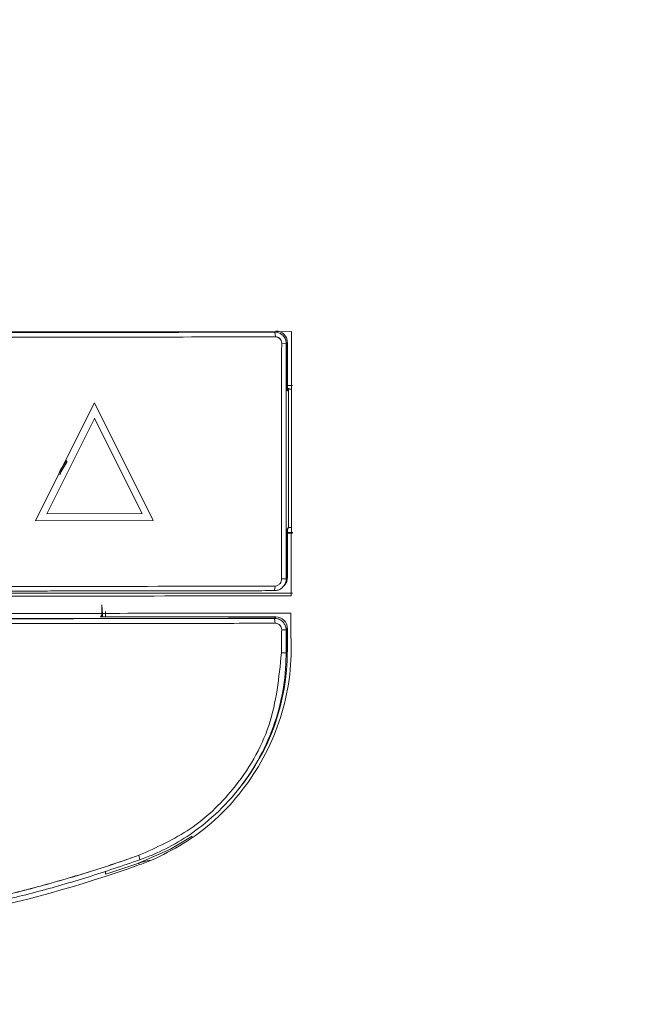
# Model space of a CAD drawing. Header units: millimetres. Extents: x 275 to 1254, y 266 to 807.
# Tile 22 of 41: x 405 to 431, y 606 to 649. Entities that reach past the tile are written whole.
import ezdxf

# ---------------------------------------------------------------- set-up
doc = ezdxf.new("R2010")
doc.units = ezdxf.units.MM
doc.header["$LTSCALE"] = 5

msp = doc.modelspace()

# ---------------------------------------------------------------- linework, layer by layer
at = {"color": 7, "linetype": 'Continuous', "lineweight": 15}
for p, q in [((416.377, 635.129), (401.713, 635.115)), ((415.681, 634.904), (415.656, 635.108)), ((416.156, 634.608), (415.954, 634.62)), ((416.199, 634.661), (416.199, 632.562)), ((416.202, 634.665), (416.202, 632.566)), ((416.202, 632.788), (416.421, 632.788)), ((416.199, 632.562), (416.255, 632.63)), ((416.286, 632.669), (416.202, 632.669)), ((416.283, 632.665), (416.202, 632.665)), ((416.202, 632.566), (416.258, 632.634)), ((416.255, 632.63), (416.255, 626.631)), ((416.376, 632.63), (416.255, 632.63)), ((416.376, 632.634), (416.258, 632.634)), ((407.839, 632.038), (405.282, 626.931)), ((407.842, 632.043), (405.285, 626.935)), ((407.839, 632.039), (410.388, 626.938)), ((407.839, 632.039), (407.839, 632.038)), ((410.388, 626.938), (407.839, 632.038)), ((407.842, 632.043), (407.842, 632.043)), ((407.838, 631.367), (405.768, 627.232)), ((405.768, 627.232), (407.838, 631.367)), ((409.902, 627.237), (407.838, 631.367)), ((409.905, 627.241), (407.841, 631.371)), ((409.902, 627.237), (405.768, 627.232)), ((405.768, 627.232), (409.902, 627.237)), ((405.768, 627.232), (405.768, 627.232)), ((409.905, 627.241), (405.771, 627.236)), ((410.388, 626.938), (405.282, 626.931)), ((410.388, 626.938), (410.388, 626.938)), ((416.255, 626.631), (416.199, 626.562)), ((416.199, 626.562), (416.199, 624.463)), ((416.255, 626.631), (416.202, 626.567)), ((416.202, 626.567), (416.202, 624.467)), ((416.202, 626.423), (416.44, 626.423)), ((416.421, 626.389), (416.202, 626.389)), ((416.255, 626.631), (416.373, 626.631)), ((415.946, 624.406), (416.148, 624.4)), ((415.95, 624.41), (416.151, 624.404)), ((416.148, 624.4), (416.199, 624.463)), ((416.151, 624.404), (416.202, 624.467)), ((415.647, 623.899), (415.669, 624.095)), ((416.036, 624.084), (416.039, 624.088)), ((416.039, 624.088), (416.091, 624.152)), ((401.822, 623.793), (416.421, 623.789)), ((408.154, 622.831), (408.154, 623.28)), ((408.184, 622.868), (408.154, 623.28)), ((408.321, 622.769), (408.321, 622.991)), ((408.15, 622.827), (408.1, 622.765)), ((408.1, 622.765), (415.699, 622.763)), ((408.154, 622.831), (408.103, 622.769)), ((408.103, 622.769), (415.703, 622.767)), ((408.184, 622.769), (408.184, 622.868)), ((408.187, 622.769), (408.187, 622.872)), ((415.646, 622.698), (415.699, 622.763)), ((415.672, 622.484), (415.646, 622.698)), ((415.65, 622.702), (415.703, 622.767)), ((416.349, 622.924), (416.349, 622.017)), ((415.954, 622.203), (416.147, 622.198)), ((416.199, 622.263), (416.147, 622.198)), ((416.202, 622.267), (416.15, 622.203)), ((416.199, 622.263), (416.199, 621.261)), ((416.202, 622.267), (416.202, 621.265)), ((416.15, 621.2), (416.202, 621.265)), ((416.146, 621.196), (415.945, 621.201)), ((414.012, 615.198), (414.013, 615.199)), ((409.81, 612.229), (409.76, 612.421)), ((408.321, 611.6), (408.321, 611.733))]:
    msp.add_line(p, q, dxfattribs=at)
at = {"color": 8, "linetype": 'Continuous', "lineweight": 15}
for p, q in [((416.16, 634.613), (416.156, 634.608)), ((416.202, 634.665), (416.199, 634.661)), ((416.15, 621.2), (416.199, 621.261)), ((416.146, 621.196), (416.148, 621.199))]:
    msp.add_line(p, q, dxfattribs=at)
at = {"color": 7, "linetype": 'Continuous', "lineweight": 15, "flags": 128}
for points in [[(406.617, 629.553), (406.349, 629.105), (406.296, 628.957)], [(406.618, 629.555), (406.351, 629.106), (406.302, 628.975)], [(406.342, 628.921), (406.396, 629.071), (406.655, 629.505)], [(412.069, 613.256), (411.131, 612.687), (409.719, 612.068)]]:
    msp.add_lwpolyline(points, dxfattribs=at)
at = {"color": 7, "linetype": 'Continuous', "lineweight": 15}
for centre, radius, start, end in [((415.699, 634.661), 0.5, 0.0049, 89.9834), ((415.699, 624.463), 0.5, 320.889, 0.0025), ((415.703, 624.467), 0.5, 320.8959, 359.9956), ((415.699, 622.263), 0.5, 0.0014, 89.9868), ((406.703, 621.261), 9.496, 320.8904, 0.0017), ((390.58, 666.898), 58.074, 287.78752, 289.24183)]:
    msp.add_arc(centre, radius, start, end, dxfattribs=at)
for points, knots in [([(333.383, 778.838), (333.383, 739.507), (333.383, 682.87), (333.383, 618.617), (333.383, 592.7), (333.383, 583.09), (333.383, 580.099), (333.383, 577.105), (333.383, 574.105), (333.386, 571.059), (334.633, 567.824), (336.86, 564.86), (339.028, 561.504), (341.244, 558.216), (343.097, 555.413), (344.672, 553.094), (345.949, 551.038), (347.936, 548.849), (350.789, 547.33), (353.742, 546.914), (356.238, 546.994), (358.519, 546.975), (363.917, 546.985), (372.373, 546.976), (383.967, 546.98), (395.577, 546.977), (407.302, 546.984), (419.219, 546.958), (428.153, 547.031), (434.508, 546.933), (437.876, 548.145), (440.462, 550.456), (441.978, 552.928), (443.363, 554.961), (444.658, 556.912), (445.993, 558.909), (447.376, 560.986), (448.836, 563.163), (450.298, 565.396), (451.937, 567.681), (453.27, 570.441), (454.262, 597.729), (452.713, 666.781), (453.123, 735.299), (453.383, 778.838)], [0, 0, 0, 0, 0.210693, 0.303394, 0.344186, 0.349529, 0.354871, 0.360213, 0.365556, 0.370983, 0.376371, 0.383753, 0.390783, 0.397775, 0.404988, 0.40878, 0.412789, 0.417945, 0.424439, 0.429606, 0.433738, 0.437806, 0.441821, 0.462638, 0.483084, 0.503898, 0.524796, 0.545874, 0.567667, 0.572739, 0.579753, 0.586225, 0.590909, 0.595245, 0.599402, 0.603452, 0.60811, 0.612766, 0.617496, 0.622393, 0.627865, 0.633556, 0.767142, 1, 1, 1, 1]), ([(450.84, 778.333), (450.827, 763.216), (450.803, 732.983), (450.816, 687.582), (450.704, 642.143), (451.034, 605.673), (450.578, 583.169), (450.938, 574.784), (450.86, 571.76), (449.837, 569.274), (448.521, 567.352), (445.712, 563.398), (442.529, 558.626), (439.488, 553.697), (437.318, 551.091), (434.997, 549.871), (429.771, 549.449), (418.428, 549.906), (400.845, 549.643), (381.205, 549.754), (366.369, 549.652), (357.94, 549.741), (354.493, 549.641), (352.426, 549.754), (350.243, 550.58), (347.772, 552.772), (345.621, 556.204), (342.95, 560.525), (339.822, 564.889), (337.077, 568.647), (335.683, 572.806), (335.827, 576.936), (336.298, 592.94), (335.829, 620.625), (336.016, 659.778), (335.959, 699.32), (335.957, 738.842), (335.937, 765.169), (335.927, 778.333)], [0, 0, 0, 0, 0.082469, 0.164937, 0.247406, 0.329874, 0.363611, 0.369672, 0.375674, 0.379842, 0.38409, 0.388344, 0.406253, 0.415289, 0.419902, 0.424528, 0.429085, 0.448203, 0.486447, 0.52469, 0.555112, 0.567209, 0.570564, 0.573901, 0.578426, 0.582953, 0.591628, 0.600328, 0.610631, 0.620907, 0.625421, 0.634229, 0.643078, 0.712831, 0.784598, 0.856365, 0.928183, 1, 1, 1, 1]), ([(336.07, 778.344), (336.079, 765.181), (336.096, 738.853), (336.116, 699.328), (336.106, 659.79), (336.165, 620.608), (335.999, 592.998), (336.139, 577.743), (336.037, 574.514), (336.049, 572.065), (336.882, 569.591), (338.42, 567.36), (340.591, 564.277), (342.999, 560.563), (345.419, 557.033), (347.114, 554.34), (348.447, 552.321), (350.323, 550.722), (352.457, 549.887), (354.502, 549.824), (357.938, 549.855), (366.366, 549.837), (381.202, 549.887), (400.844, 549.798), (418.43, 550.054), (429.76, 549.6), (434.954, 550.016), (437.231, 551.213), (439.379, 553.793), (442.399, 558.717), (445.856, 563.743), (448.657, 567.906), (449.905, 569.848), (450.554, 571.452), (450.693, 573.136), (450.649, 575.337), (450.694, 583.197), (450.619, 605.651), (450.659, 642.154), (450.648, 687.583), (450.667, 732.991), (450.687, 763.225), (450.697, 778.344)], [0, 0, 0, 0, 0.0718737, 0.1437599, 0.2155833, 0.2874192, 0.3572325, 0.3660428, 0.3704607, 0.3748602, 0.3792862, 0.3844205, 0.389567, 0.3998516, 0.4085282, 0.4128741, 0.4172086, 0.4216468, 0.4260861, 0.4293879, 0.4327287, 0.4448364, 0.4752872, 0.513561, 0.5518466, 0.570983, 0.5754605, 0.5799975, 0.5845253, 0.5935694, 0.6114947, 0.6177389, 0.6209148, 0.6240656, 0.6270424, 0.6300387, 0.6360723, 0.6698387, 0.7523696, 0.8349195, 0.9174503, 1, 1, 1, 1]), ([(341.057, 541.015), (341.623, 540.325), (342.756, 538.945), (344.799, 537.933), (346.957, 537.444), (349.183, 537.422), (375.312, 538.118), (403.083, 537.817), (432.318, 537.385), (437.384, 537.305), (440.885, 537.622), (442.822, 538.23), (445.154, 540.055), (447.045, 542.62), (448.837, 545.529), (452.916, 552.037), (457.067, 558.305), (461.328, 564.238), (462.563, 566.183), (463.554, 569.236), (464.054, 573.393), (463.999, 579.109), (463.514, 584.834), (462.573, 613.075), (463.826, 677.262), (463.517, 739.515), (463.33, 777.355)], [0, 0, 0, 0, 0.007613, 0.015224, 0.019009, 0.026605, 0.03423, 0.244002, 0.264877, 0.285732, 0.287451, 0.295101, 0.302751, 0.312522, 0.322353, 0.332187, 0.37862, 0.386928, 0.395179, 0.398241, 0.414489, 0.430886, 0.447451, 0.463931, 0.674156, 1, 1, 1, 1]), ([(402.439, 635.089), (402.635, 635.089), (403.611, 635.09), (404.977, 635.091), (406.928, 635.094), (408.487, 635.096), (410.046, 635.098), (411.566, 635.1), (413.437, 635.103), (414.916, 635.106), (415.656, 635.108)], [0, 0, 0, 0, 0.044214, 0.221073, 0.309502, 0.486362, 0.57479, 0.663219, 0.831597, 1, 1, 1, 1]), ([(402.443, 635.093), (402.638, 635.094), (403.614, 635.094), (404.981, 635.096), (406.931, 635.098), (408.491, 635.1), (410.049, 635.102), (411.569, 635.105), (413.44, 635.108), (414.919, 635.111), (415.659, 635.112)], [0, 0, 0, 0, 0.044214, 0.221074, 0.309502, 0.486362, 0.57479, 0.663219, 0.831597, 1, 1, 1, 1]), ([(402.449, 634.886), (404.924, 634.888), (409.344, 634.893), (413.745, 634.901), (415.681, 634.904)], [0, 0, 0, 0, 0.55999, 1, 1, 1, 1]), ([(416.156, 634.608), (416.151, 634.66), (416.142, 634.767), (416.063, 634.914), (415.94, 635.03), (415.797, 635.097), (415.698, 635.105), (415.656, 635.108)], [0, 0, 0, 0, 0.196009, 0.408928, 0.622226, 0.836509, 1, 1, 1, 1]), ([(415.954, 634.62), (415.95, 634.661), (415.94, 634.743), (415.868, 634.837), (415.777, 634.894), (415.713, 634.901), (415.681, 634.905)], [0, 0, 0, 0, 0.27976, 0.55922, 0.779531, 1, 1, 1, 1]), ([(415.958, 634.624), (415.953, 634.665), (415.943, 634.747), (415.871, 634.841), (415.78, 634.898), (415.716, 634.905), (415.684, 634.909)], [0, 0, 0, 0, 0.2797063, 0.5592343, 0.7795204, 1, 1, 1, 1]), ([(416.377, 635.129), (416.376, 633.218), (416.374, 629.402), (416.373, 625.585), (416.372, 623.68)], [0, 0, 0, 0, 0.500879, 1, 1, 1, 1]), ([(415.954, 634.62), (415.953, 632.714), (415.95, 629.311), (415.947, 625.905), (415.946, 624.406)], [0, 0, 0, 0, 0.560001, 1, 1, 1, 1]), ([(416.156, 634.608), (416.156, 634.407), (416.155, 633.403), (416.153, 631.595), (416.151, 629.19), (416.15, 626.792), (416.149, 625.197), (416.148, 624.4)], [0, 0, 0, 0, 0.059055, 0.295284, 0.531514, 0.765752, 1, 1, 1, 1]), ([(415.647, 623.899), (415.699, 623.903), (415.807, 623.913), (415.955, 623.993), (416.072, 624.118), (416.138, 624.262), (416.145, 624.359), (416.148, 624.4)], [0, 0, 0, 0, 0.1979408, 0.4120108, 0.6295946, 0.8458793, 1, 1, 1, 1]), ([(415.669, 624.095), (415.712, 624.103), (415.798, 624.118), (415.886, 624.205), (415.938, 624.304), (415.944, 624.372), (415.946, 624.406)], [0, 0, 0, 0, 0.279749, 0.558627, 0.778888, 1, 1, 1, 1]), ([(415.647, 623.899), (415.601, 623.898), (415.509, 623.898), (415.232, 623.898), (414.263, 623.896), (412.97, 623.893), (411.121, 623.89), (409.641, 623.888), (407.789, 623.885), (406.307, 623.884), (404.795, 623.882), (403.627, 623.881), (402.829, 623.88), (402.43, 623.88)], [0, 0, 0, 0, 0.010505, 0.021009, 0.063026, 0.231097, 0.315132, 0.483202, 0.567237, 0.735307, 0.819342, 0.909669, 1, 1, 1, 1]), ([(415.669, 624.095), (413.205, 624.091), (408.804, 624.082), (404.384, 624.078), (402.439, 624.076)], [0, 0, 0, 0, 0.559997, 1, 1, 1, 1]), ([(416.372, 623.68), (413.934, 623.674), (409.056, 623.662), (404.155, 623.656), (401.703, 623.653)], [0, 0, 0, 0, 0.4997871, 1, 1, 1, 1]), ([(393.698, 622.908), (397.484, 622.908), (405.055, 622.909), (412.585, 622.919), (416.349, 622.924)], [0, 0, 0, 0, 0.499998, 1, 1, 1, 1]), ([(394.426, 622.675), (394.629, 622.675), (395.646, 622.676), (398.29, 622.676), (401.542, 622.678), (404.792, 622.681), (407.227, 622.684), (409.659, 622.687), (412.467, 622.692), (414.461, 622.696), (415.646, 622.698)], [0, 0, 0, 0, 0.028681, 0.143407, 0.372874, 0.4876, 0.602326, 0.717051, 0.831777, 1, 1, 1, 1]), ([(394.429, 622.68), (394.633, 622.68), (395.649, 622.68), (398.293, 622.68), (401.546, 622.682), (404.795, 622.685), (407.23, 622.688), (409.663, 622.692), (412.471, 622.696), (414.464, 622.7), (415.65, 622.702)], [0, 0, 0, 0, 0.028681, 0.143407, 0.372874, 0.4876, 0.602326, 0.717051, 0.831777, 1, 1, 1, 1]), ([(416.147, 622.198), (416.142, 622.25), (416.132, 622.358), (416.052, 622.506), (415.929, 622.622), (415.786, 622.688), (415.688, 622.695), (415.646, 622.698)], [0, 0, 0, 0, 0.197713, 0.411564, 0.625348, 0.839867, 1, 1, 1, 1]), ([(394.427, 622.478), (394.63, 622.478), (395.647, 622.478), (398.291, 622.478), (401.543, 622.477), (404.793, 622.476), (407.228, 622.476), (409.661, 622.477), (412.477, 622.479), (414.479, 622.482), (415.672, 622.484)], [0, 0, 0, 0, 0.028649, 0.143246, 0.372454, 0.487051, 0.601648, 0.716245, 0.830842, 1, 1, 1, 1]), ([(415.672, 622.484), (415.713, 622.479), (415.795, 622.468), (415.889, 622.394), (415.944, 622.301), (415.951, 622.236), (415.954, 622.203)], [0, 0, 0, 0, 0.279758, 0.559195, 0.779797, 1, 1, 1, 1]), ([(415.945, 621.201), (415.947, 621.388), (415.95, 621.722), (415.953, 622.056), (415.954, 622.203)], [0, 0, 0, 0, 0.560009, 1, 1, 1, 1]), ([(416.147, 622.198), (416.147, 622.097), (416.146, 621.895), (416.146, 621.561), (416.146, 621.328), (416.146, 621.196)], [0, 0, 0, 0, 0.302556, 0.605084, 1, 1, 1, 1]), ([(416.15, 622.203), (416.15, 622.102), (416.15, 621.899), (416.15, 621.565), (416.15, 621.332), (416.15, 621.2)], [0, 0, 0, 0, 0.302535, 0.605073, 1, 1, 1, 1]), ([(416.349, 622.017), (416.356, 621.853), (416.413, 620.564), (416.011, 618.125), (414.367, 615.101), (412.272, 613.165), (410.78, 612.432), (410.316, 612.205)], [0, 0, 0, 0, 0.040209, 0.31599, 0.591696, 0.873088, 1, 1, 1, 1]), ([(415.945, 621.201), (415.837, 620.13), (415.623, 617.989), (414.066, 615.372), (412.065, 613.451), (410.528, 612.764), (409.76, 612.421)], [0, 0, 0, 0, 0.279687, 0.559472, 0.779725, 1, 1, 1, 1]), ([(409.81, 612.229), (409.999, 612.3), (410.948, 612.66), (412.292, 613.465), (413.673, 614.737), (414.648, 615.997), (415.652, 617.869), (416.111, 619.677), (416.141, 620.968), (416.146, 621.196)], [0, 0, 0, 0, 0.051919, 0.261195, 0.397348, 0.533275, 0.668743, 0.94158, 1, 1, 1, 1]), ([(409.76, 612.421), (409.578, 612.357), (408.672, 612.038), (407.023, 611.508), (404.797, 610.887), (402.921, 610.444), (401.032, 610.06), (398.344, 609.587), (396.009, 609.375), (394.442, 609.233)], [0, 0, 0, 0, 0.036828, 0.184167, 0.331507, 0.478848, 0.552506, 0.699847, 1, 1, 1, 1]), ([(409.763, 612.425), (409.582, 612.361), (408.675, 612.042), (407.026, 611.512), (404.8, 610.891), (402.924, 610.449), (401.036, 610.064), (398.348, 609.591), (396.012, 609.379), (394.446, 609.237)], [0, 0, 0, 0, 0.036827, 0.184167, 0.331507, 0.478848, 0.552506, 0.699847, 1, 1, 1, 1]), ([(410.316, 612.205), (410.118, 612.133), (407.419, 611.161), (402.006, 609.614), (396.628, 609.075), (393.91, 608.802)], [0, 0, 0, 0, 0.037647, 0.513708, 1, 1, 1, 1]), ([(394.454, 609.037), (394.647, 609.05), (395.609, 609.119), (397.337, 609.29), (399.63, 609.609), (401.907, 610.021), (403.789, 610.44), (405.674, 610.921), (407.567, 611.46), (409.062, 611.972), (409.81, 612.229)], [0, 0, 0, 0, 0.036735, 0.183707, 0.330679, 0.477651, 0.624622, 0.698096, 0.848911, 1, 1, 1, 1]), ([(410.316, 612.205), (410.25, 612.201), (410.172, 612.196), (409.94, 612.138), (409.856, 612.113), (409.82, 612.102), (409.785, 612.091), (409.761, 612.083), (409.744, 612.077), (409.729, 612.072), (409.722, 612.069), (409.719, 612.068)], [0, 0, 0, 0, 0.789392, 0.927007, 0.951365, 0.97575, 0.987968, 0.992062, 0.99618, 0.998681, 1, 1, 1, 1])]:
    msp.add_open_spline(points, degree=3, knots=knots, dxfattribs=at)

doc.saveas('drawing.dxf')
